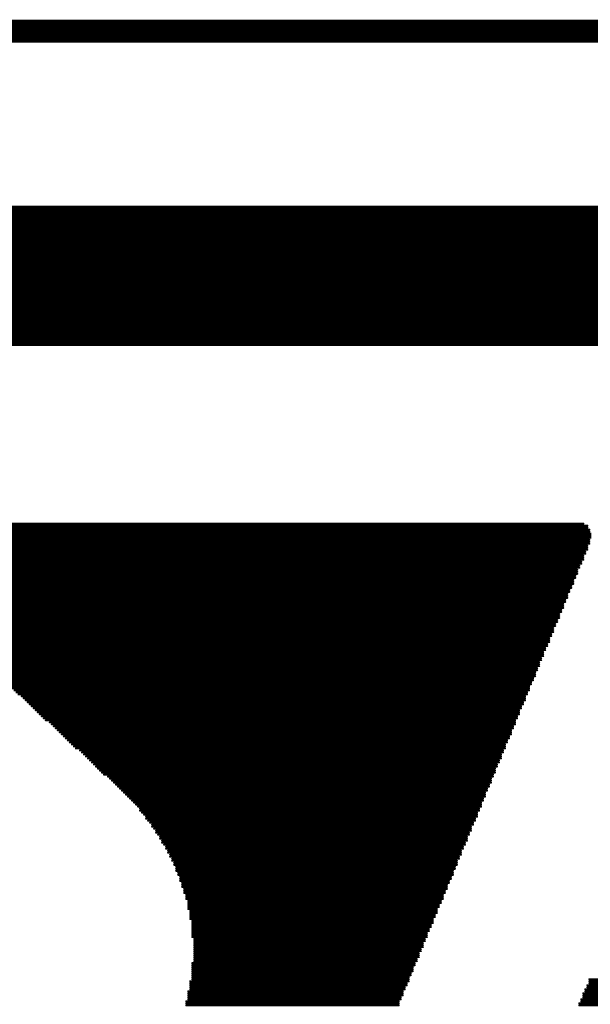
# Model space of a CAD drawing. Header units: millimetres. Extents: x 138 to 555, y 26 to 334.
# Tile 14 of 202: x 210.01 to 213.63, y 43.63 to 49.86. Entities that reach past the tile are written whole.
import ezdxf

# ---------------------------------------------------------------- set-up
doc = ezdxf.new("R2010")
doc.units = ezdxf.units.MM
doc.layers.add('Mechanical31', color=56, linetype='Continuous')
doc.layers.add('Mechanical32', color=56, linetype='Continuous')

# ---------------------------------------------------------------- blocks, each defined once
blk = doc.blocks.new('CARTOUCHE_STM_TOP_485')
at = {"layer": 'Mechanical31'}
for points, const_width in [([(0, 24), (121, 24)], 0.12), ([(4.6091, 22.8641), (13.3848, 22.8641)], 0.0127), ([(4.6599, 22.8768), (13.3721, 22.8768)], 0.0127), ([(4.7234, 22.8895), (13.3594, 22.8895)], 0.0127), ([(4.8123, 22.9022), (13.3467, 22.9022)], 0.0127), ([(4.4186, 22.8006), (13.3848, 22.8006)], 0.0127), ([(4.444, 22.8133), (13.3848, 22.8133)], 0.0127), ([(4.4821, 22.826), (13.3848, 22.826)], 0.0127), ([(4.5202, 22.8387), (13.3848, 22.8387)], 0.0127), ([(4.5583, 22.8514), (13.3848, 22.8514)], 0.0127), ([(4.2789, 22.7371), (13.3594, 22.7371)], 0.0127), ([(4.3043, 22.7498), (13.3721, 22.7498)], 0.0127), ([(4.3297, 22.7625), (13.3721, 22.7625)], 0.0127), ([(4.3551, 22.7752), (13.3848, 22.7752)], 0.0127), ([(4.3805, 22.7879), (13.3848, 22.7879)], 0.0127), ([(4.19, 22.6863), (13.3467, 22.6863)], 0.0127), ([(4.2154, 22.699), (13.3467, 22.699)], 0.0127), ([(4.2281, 22.7117), (13.3594, 22.7117)], 0.0127), ([(4.2535, 22.7244), (13.3594, 22.7244)], 0.0127), ([(4.1011, 22.6228), (13.3213, 22.6228)], 0.0127), ([(4.1138, 22.6355), (13.3213, 22.6355)], 0.0127), ([(4.1265, 22.6482), (13.334, 22.6482)], 0.0127), ([(4.1519, 22.6609), (13.334, 22.6609)], 0.0127), ([(4.1646, 22.6736), (13.334, 22.6736)], 0.0127), ([(4.0122, 22.5593), (13.2959, 22.5593)], 0.0127), ([(4.0249, 22.572), (13.2959, 22.572)], 0.0127), ([(4.0503, 22.5847), (13.2959, 22.5847)], 0.0127), ([(4.063, 22.5974), (13.3086, 22.5974)], 0.0127), ([(4.0757, 22.6101), (13.3086, 22.6101)], 0.0127), ([(3.936, 22.4958), (13.2705, 22.4958)], 0.0127), ([(3.9614, 22.5085), (13.2705, 22.5085)], 0.0127), ([(3.9741, 22.5212), (13.2705, 22.5212)], 0.0127), ([(3.9868, 22.5339), (13.2832, 22.5339)], 0.0127), ([(3.9995, 22.5466), (13.2832, 22.5466)], 0.0127), ([(3.8725, 22.4323), (13.2324, 22.4323)], 0.0127), ([(3.8852, 22.445), (13.2451, 22.445)], 0.0127), ([(3.8979, 22.4577), (13.2451, 22.4577)], 0.0127), ([(3.9106, 22.4704), (13.2578, 22.4704)], 0.0127), ([(3.9233, 22.4831), (13.2578, 22.4831)], 0.0127), ([(3.8217, 22.3688), (13.207, 22.3688)], 0.0127), ([(3.8344, 22.3815), (13.2197, 22.3815)], 0.0127), ([(3.8471, 22.3942), (13.2197, 22.3942)], 0.0127), ([(3.8598, 22.4069), (13.2324, 22.4069)], 0.0127), ([(3.8725, 22.4196), (13.2324, 22.4196)], 0.0127), ([(3.7709, 22.3053), (13.1816, 22.3053)], 0.0127), ([(3.7836, 22.318), (13.1943, 22.318)], 0.0127), ([(3.7963, 22.3434), (13.207, 22.3434)], 0.0127), ([(3.7963, 22.3307), (13.1943, 22.3307)], 0.0127), ([(3.809, 22.3561), (13.207, 22.3561)], 0.0127), ([(3.7201, 22.2418), (13.1562, 22.2418)], 0.0127), ([(3.7328, 22.2545), (13.1689, 22.2545)], 0.0127), ([(3.7455, 22.2672), (13.1689, 22.2672)], 0.0127), ([(3.7582, 22.2926), (13.1816, 22.2926)], 0.0127), ([(3.7582, 22.2799), (13.1816, 22.2799)], 0.0127), ([(3.682, 22.1783), (13.1308, 22.1783)], 0.0127), ([(3.6947, 22.2037), (13.1435, 22.2037)], 0.0127), ([(3.6947, 22.191), (13.1435, 22.191)], 0.0127), ([(3.7074, 22.2164), (13.1435, 22.2164)], 0.0127), ([(3.7201, 22.2291), (13.1562, 22.2291)], 0.0127), ([(3.6439, 22.1148), (13.1054, 22.1148)], 0.0127), ([(3.6566, 22.1402), (13.1181, 22.1402)], 0.0127), ([(3.6566, 22.1275), (13.1181, 22.1275)], 0.0127), ([(3.6693, 22.1529), (13.1181, 22.1529)], 0.0127), ([(3.682, 22.1656), (13.1308, 22.1656)], 0.0127), ([(3.6185, 22.064), (13.08, 22.064)], 0.0127), ([(3.6312, 22.0894), (13.0927, 22.0894)], 0.0127), ([(3.6312, 22.0767), (13.0927, 22.0767)], 0.0127), ([(3.6439, 22.1021), (13.1054, 22.1021)], 0.0127), ([(3.6058, 22.0386), (13.0546, 22.0386)], 0.0127), ([(3.6058, 22.0259), (13.0165, 22.0259)], 0.0127), ([(3.6185, 22.0513), (13.08, 22.0513)], 0.0127), ([(5.4854, 20.8702), (9.6891, 20.8702)], 0.0127), ([(5.5108, 20.8829), (9.6891, 20.8829)], 0.0127), ([(5.5362, 20.8956), (9.6637, 20.8956)], 0.0127), ([(5.3965, 20.8067), (9.7145, 20.8067)], 0.0127), ([(5.4092, 20.8194), (9.7145, 20.8194)], 0.0127), ([(5.4219, 20.8321), (9.7145, 20.8321)], 0.0127), ([(5.4473, 20.8448), (9.7018, 20.8448)], 0.0127), ([(5.46, 20.8575), (9.7018, 20.8575)], 0.0127), ([(5.3584, 20.7432), (9.6891, 20.7432)], 0.0127), ([(5.3711, 20.7686), (9.7018, 20.7686)], 0.0127), ([(5.3711, 20.7559), (9.6891, 20.7559)], 0.0127), ([(5.3838, 20.7813), (9.7018, 20.7813)], 0.0127), ([(5.3965, 20.794), (9.7018, 20.794)], 0.0127), ([(5.3457, 20.7178), (9.6764, 20.7178)], 0.0127), ([(5.3457, 20.7051), (9.6764, 20.7051)], 0.0127), ([(5.3457, 20.6924), (9.6637, 20.6924)], 0.0127), ([(5.3584, 20.7305), (9.6891, 20.7305)], 0.0127), ([(5.333, 20.667), (9.6637, 20.667)], 0.0127), ([(5.333, 20.6543), (9.651, 20.6543)], 0.0127), ([(5.333, 20.6416), (9.651, 20.6416)], 0.0127), ([(5.333, 20.6289), (9.6383, 20.6289)], 0.0127), ([(5.3457, 20.6797), (9.6637, 20.6797)], 0.0127), ([(5.333, 20.6162), (9.6383, 20.6162)], 0.0127), ([(5.333, 20.6035), (9.6256, 20.6035)], 0.0127), ([(5.3457, 20.5908), (9.6256, 20.5908)], 0.0127), ([(5.3457, 20.5781), (9.6256, 20.5781)], 0.0127), ([(5.3457, 20.5654), (9.6129, 20.5654)], 0.0127), ([(5.3457, 20.5527), (9.6129, 20.5527)], 0.0127), ([(5.3584, 20.54), (9.6002, 20.54)], 0.0127), ([(5.3584, 20.5273), (9.6002, 20.5273)], 0.0127), ([(5.3711, 20.5146), (9.6002, 20.5146)], 0.0127), ([(5.3711, 20.5019), (9.5875, 20.5019)], 0.0127), ([(5.3838, 20.4892), (9.5875, 20.4892)], 0.0127), ([(5.3838, 20.4765), (9.5748, 20.4765)], 0.0127), ([(5.3965, 20.4638), (9.5748, 20.4638)], 0.0127), ([(5.4092, 20.4511), (9.5621, 20.4511)], 0.0127), ([(5.4219, 20.4384), (9.5621, 20.4384)], 0.0127), ([(5.4346, 20.4257), (9.5621, 20.4257)], 0.0127), ([(5.4473, 20.413), (9.5494, 20.413)], 0.0127), ([(5.46, 20.4003), (9.5494, 20.4003)], 0.0127), ([(5.4727, 20.3876), (9.5367, 20.3876)], 0.0127), ([(5.4854, 20.3749), (9.5367, 20.3749)], 0.0127), ([(5.4981, 20.3622), (9.5367, 20.3622)], 0.0127), ([(5.5108, 20.3495), (9.524, 20.3495)], 0.0127), ([(5.5235, 20.3368), (9.524, 20.3368)], 0.0127), ([(5.5362, 20.3241), (9.5113, 20.3241)], 0.0127), ([(5.5616, 20.3114), (9.5113, 20.3114)], 0.0127), ([(5.5743, 20.2987), (9.5113, 20.2987)], 0.0127), ([(5.587, 20.286), (9.4986, 20.286)], 0.0127), ([(5.5997, 20.2733), (9.4986, 20.2733)], 0.0127), ([(5.6124, 20.2606), (9.4859, 20.2606)], 0.0127), ([(5.6251, 20.2479), (9.4859, 20.2479)], 0.0127), ([(5.6378, 20.2352), (9.4732, 20.2352)], 0.0127), ([(5.6505, 20.2225), (9.4732, 20.2225)], 0.0127), ([(5.6632, 20.2098), (9.4732, 20.2098)], 0.0127), ([(5.6759, 20.1971), (9.4605, 20.1971)], 0.0127), ([(5.6886, 20.1844), (9.4605, 20.1844)], 0.0127), ([(5.7013, 20.1717), (9.4478, 20.1717)], 0.0127), ([(5.714, 20.159), (9.4478, 20.159)], 0.0127), ([(5.7394, 20.1463), (9.4478, 20.1463)], 0.0127), ([(5.7521, 20.1336), (9.4351, 20.1336)], 0.0127), ([(5.7648, 20.1209), (9.4351, 20.1209)], 0.0127), ([(5.7775, 20.1082), (9.4224, 20.1082)], 0.0127), ([(5.7902, 20.0955), (9.4224, 20.0955)], 0.0127), ([(5.8029, 20.0828), (9.4097, 20.0828)], 0.0127), ([(5.8156, 20.0701), (9.4097, 20.0701)], 0.0127), ([(5.8283, 20.0574), (9.4097, 20.0574)], 0.0127), ([(5.841, 20.0447), (9.397, 20.0447)], 0.0127), ([(5.8537, 20.032), (9.397, 20.032)], 0.0127), ([(5.8664, 20.0193), (9.3843, 20.0193)], 0.0127), ([(5.8791, 20.0066), (9.3843, 20.0066)], 0.0127), ([(5.8918, 19.9939), (9.3843, 19.9939)], 0.0127), ([(5.9172, 19.9812), (9.3716, 19.9812)], 0.0127), ([(5.9299, 19.9685), (9.3716, 19.9685)], 0.0127), ([(5.9426, 19.9558), (9.3589, 19.9558)], 0.0127), ([(5.9553, 19.9431), (9.3589, 19.9431)], 0.0127), ([(5.968, 19.9304), (9.3589, 19.9304)], 0.0127), ([(5.9807, 19.9177), (9.3462, 19.9177)], 0.0127), ([(5.9934, 19.905), (9.3462, 19.905)], 0.0127), ([(6.0061, 19.8923), (9.3335, 19.8923)], 0.0127), ([(6.0188, 19.8796), (9.3335, 19.8796)], 0.0127), ([(6.0315, 19.8669), (9.3208, 19.8669)], 0.0127), ([(6.0442, 19.8542), (9.3208, 19.8542)], 0.0127), ([(6.0569, 19.8415), (9.3208, 19.8415)], 0.0127), ([(6.0696, 19.8288), (9.3081, 19.8288)], 0.0127), ([(6.0823, 19.8161), (9.3081, 19.8161)], 0.0127), ([(6.1077, 19.8034), (9.2954, 19.8034)], 0.0127), ([(6.1204, 19.7907), (9.2954, 19.7907)], 0.0127), ([(6.1331, 19.778), (9.2954, 19.778)], 0.0127), ([(6.1458, 19.7653), (9.2827, 19.7653)], 0.0127), ([(6.1585, 19.7526), (9.2827, 19.7526)], 0.0127), ([(6.1712, 19.7399), (9.27, 19.7399)], 0.0127), ([(6.1839, 19.7272), (9.27, 19.7272)], 0.0127), ([(6.1966, 19.7145), (9.2573, 19.7145)], 0.0127), ([(6.2093, 19.7018), (9.2573, 19.7018)], 0.0127), ([(6.222, 19.6891), (9.2573, 19.6891)], 0.0127), ([(6.2347, 19.6764), (9.2446, 19.6764)], 0.0127), ([(6.2474, 19.6637), (9.2446, 19.6637)], 0.0127), ([(6.2601, 19.651), (9.2319, 19.651)], 0.0127), ([(6.2855, 19.6383), (9.2319, 19.6383)], 0.0127), ([(6.2982, 19.6256), (9.2319, 19.6256)], 0.0127), ([(6.3109, 19.6129), (9.2192, 19.6129)], 0.0127), ([(6.3236, 19.6002), (9.2192, 19.6002)], 0.0127), ([(6.3363, 19.5875), (9.2065, 19.5875)], 0.0127), ([(6.349, 19.5748), (9.2065, 19.5748)], 0.0127), ([(6.3617, 19.5621), (9.2065, 19.5621)], 0.0127), ([(6.3744, 19.5494), (9.1938, 19.5494)], 0.0127), ([(6.3871, 19.5367), (9.1938, 19.5367)], 0.0127), ([(6.3998, 19.524), (9.1811, 19.524)], 0.0127), ([(6.4125, 19.5113), (9.1811, 19.5113)], 0.0127), ([(6.4252, 19.4986), (9.1684, 19.4986)], 0.0127), ([(6.4379, 19.4859), (9.1684, 19.4859)], 0.0127), ([(6.4506, 19.4732), (9.1684, 19.4732)], 0.0127), ([(6.476, 19.4605), (9.1557, 19.4605)], 0.0127), ([(6.4887, 19.4478), (9.1557, 19.4478)], 0.0127), ([(6.5014, 19.4351), (9.143, 19.4351)], 0.0127), ([(6.5141, 19.4224), (9.143, 19.4224)], 0.0127), ([(6.5268, 19.4097), (9.143, 19.4097)], 0.0127), ([(6.5395, 19.397), (9.1303, 19.397)], 0.0127), ([(6.5522, 19.3843), (9.1303, 19.3843)], 0.0127), ([(6.5649, 19.3716), (9.1176, 19.3716)], 0.0127), ([(6.5776, 19.3589), (9.1176, 19.3589)], 0.0127), ([(6.5903, 19.3462), (9.1049, 19.3462)], 0.0127), ([(6.603, 19.3335), (9.1049, 19.3335)], 0.0127), ([(6.6157, 19.3208), (9.1049, 19.3208)], 0.0127), ([(6.6284, 19.3081), (9.0922, 19.3081)], 0.0127), ([(6.6538, 19.2954), (9.0922, 19.2954)], 0.0127), ([(6.6665, 19.2827), (9.0795, 19.2827)], 0.0127), ([(6.6792, 19.27), (9.0795, 19.27)], 0.0127), ([(6.6919, 19.2573), (9.0795, 19.2573)], 0.0127), ([(6.7046, 19.2446), (9.0668, 19.2446)], 0.0127), ([(6.7173, 19.2319), (9.0668, 19.2319)], 0.0127), ([(6.73, 19.2192), (9.0541, 19.2192)], 0.0127), ([(6.7427, 19.2065), (9.0541, 19.2065)], 0.0127), ([(6.7554, 19.1938), (9.0414, 19.1938)], 0.0127), ([(6.7681, 19.1811), (9.0414, 19.1811)], 0.0127), ([(6.7808, 19.1684), (9.0414, 19.1684)], 0.0127), ([(6.7935, 19.1557), (9.0287, 19.1557)], 0.0127), ([(6.8062, 19.143), (9.0287, 19.143)], 0.0127), ([(6.8189, 19.1303), (9.016, 19.1303)], 0.0127), ([(6.8316, 19.1176), (9.016, 19.1176)], 0.0127), ([(6.8443, 19.1049), (9.016, 19.1049)], 0.0127), ([(6.857, 19.0922), (9.0033, 19.0922)], 0.0127), ([(6.857, 19.0795), (9.0033, 19.0795)], 0.0127), ([(6.8697, 19.0668), (8.9906, 19.0668)], 0.0127), ([(6.8824, 19.0541), (8.9906, 19.0541)], 0.0127), ([(6.8951, 19.0414), (8.9906, 19.0414)], 0.0127), ([(6.8951, 19.0287), (8.9779, 19.0287)], 0.0127), ([(6.9078, 19.016), (8.9779, 19.016)], 0.0127), ([(6.9205, 19.0033), (8.9652, 19.0033)], 0.0127), ([(6.9332, 18.9906), (8.9652, 18.9906)], 0.0127), ([(6.9332, 18.9779), (8.9525, 18.9779)], 0.0127), ([(6.9459, 18.9652), (8.9525, 18.9652)], 0.0127), ([(6.9586, 18.9525), (8.9525, 18.9525)], 0.0127), ([(6.9586, 18.9398), (8.9398, 18.9398)], 0.0127), ([(6.9713, 18.9271), (8.9398, 18.9271)], 0.0127), ([(6.984, 18.9144), (8.9271, 18.9144)], 0.0127), ([(6.984, 18.9017), (8.9271, 18.9017)], 0.0127), ([(6.9967, 18.889), (8.9271, 18.889)], 0.0127), ([(6.9967, 18.8763), (8.9144, 18.8763)], 0.0127), ([(7.0094, 18.8636), (8.9144, 18.8636)], 0.0127), ([(7.0221, 18.8509), (8.9017, 18.8509)], 0.0127), ([(7.0221, 18.8382), (8.9017, 18.8382)], 0.0127), ([(7.0348, 18.8255), (8.889, 18.8255)], 0.0127), ([(7.0348, 18.8128), (8.889, 18.8128)], 0.0127), ([(7.0475, 18.8001), (8.889, 18.8001)], 0.0127), ([(7.0475, 18.7874), (8.8763, 18.7874)], 0.0127), ([(7.0602, 18.7747), (8.8763, 18.7747)], 0.0127), ([(7.0602, 18.762), (8.8636, 18.762)], 0.0127), ([(7.0729, 18.7493), (8.8636, 18.7493)], 0.0127), ([(7.0729, 18.7366), (8.8636, 18.7366)], 0.0127), ([(7.0856, 18.7239), (8.8509, 18.7239)], 0.0127), ([(7.0856, 18.7112), (8.8509, 18.7112)], 0.0127), ([(7.0856, 18.6985), (8.8382, 18.6985)], 0.0127), ([(7.0983, 18.6858), (8.8382, 18.6858)], 0.0127), ([(7.0983, 18.6731), (8.8382, 18.6731)], 0.0127), ([(7.111, 18.6604), (8.8255, 18.6604)], 0.0127), ([(7.111, 18.6477), (8.8255, 18.6477)], 0.0127), ([(7.111, 18.635), (8.8128, 18.635)], 0.0127), ([(7.1237, 18.6223), (8.8128, 18.6223)], 0.0127), ([(7.1237, 18.6096), (8.8001, 18.6096)], 0.0127), ([(7.1237, 18.5969), (8.8001, 18.5969)], 0.0127), ([(7.1364, 18.5842), (8.8001, 18.5842)], 0.0127), ([(7.1364, 18.5715), (8.7874, 18.5715)], 0.0127), ([(7.1364, 18.5588), (8.7874, 18.5588)], 0.0127), ([(7.1491, 18.5461), (8.7747, 18.5461)], 0.0127), ([(7.1491, 18.5334), (8.7747, 18.5334)], 0.0127), ([(7.1491, 18.5207), (8.7747, 18.5207)], 0.0127), ([(7.1618, 18.508), (8.762, 18.508)], 0.0127), ([(7.1618, 18.4953), (8.762, 18.4953)], 0.0127), ([(7.1618, 18.4826), (8.7493, 18.4826)], 0.0127), ([(7.1618, 18.4699), (8.7493, 18.4699)], 0.0127), ([(7.1618, 18.4572), (8.7366, 18.4572)], 0.0127), ([(7.1745, 18.4445), (8.7366, 18.4445)], 0.0127), ([(7.1745, 18.4318), (8.7366, 18.4318)], 0.0127), ([(7.1745, 18.4191), (8.7239, 18.4191)], 0.0127), ([(7.1745, 18.4064), (8.7239, 18.4064)], 0.0127), ([(7.1745, 18.3937), (8.7112, 18.3937)], 0.0127), ([(7.1872, 18.381), (8.7112, 18.381)], 0.0127), ([(7.1872, 18.3683), (8.7112, 18.3683)], 0.0127), ([(7.1872, 18.3556), (8.6985, 18.3556)], 0.0127), ([(7.1872, 18.3429), (8.6985, 18.3429)], 0.0127), ([(7.1872, 18.3302), (8.6858, 18.3302)], 0.0127), ([(7.1872, 18.3175), (8.6858, 18.3175)], 0.0127), ([(7.1872, 18.3048), (8.6731, 18.3048)], 0.0127), ([(7.1872, 18.2921), (8.6731, 18.2921)], 0.0127), ([(7.1872, 18.2794), (8.6731, 18.2794)], 0.0127), ([(7.1999, 18.2667), (8.6604, 18.2667)], 0.0127), ([(7.1999, 18.254), (8.6604, 18.254)], 0.0127), ([(7.1999, 18.2413), (8.6477, 18.2413)], 0.0127), ([(7.1999, 18.2286), (8.6477, 18.2286)], 0.0127), ([(7.1999, 18.2159), (8.6477, 18.2159)], 0.0127), ([(7.1999, 18.2032), (8.635, 18.2032)], 0.0127), ([(7.1999, 18.1905), (8.635, 18.1905)], 0.0127), ([(7.1999, 18.1778), (8.6223, 18.1778)], 0.0127), ([(7.1999, 18.1651), (8.6223, 18.1651)], 0.0127), ([(7.1999, 18.1524), (8.6223, 18.1524)], 0.0127), ([(7.1999, 18.1397), (8.6096, 18.1397)], 0.0127), ([(7.1999, 18.127), (8.6096, 18.127)], 0.0127), ([(7.1872, 18.1143), (8.5969, 18.1143)], 0.0127), ([(7.1872, 18.1016), (8.5969, 18.1016)], 0.0127), ([(7.1872, 18.0889), (8.5842, 18.0889)], 0.0127), ([(7.1872, 18.0762), (8.5842, 18.0762)], 0.0127), ([(7.1872, 18.0635), (8.5842, 18.0635)], 0.0127), ([(7.1872, 18.0508), (8.5715, 18.0508)], 0.0127), ([(7.1872, 18.0381), (8.5715, 18.0381)], 0.0127), ([(7.1872, 18.0254), (8.5588, 18.0254)], 0.0127), ([(7.1872, 18.0127), (8.5588, 18.0127)], 0.0127), ([(9.7018, 18.0127), (11.4163, 18.0127)], 0.0127), ([(7.1745, 18), (8.5588, 18)], 0.0127), ([(7.1745, 17.9873), (8.5461, 17.9873)], 0.0127), ([(7.1745, 17.9746), (8.5461, 17.9746)], 0.0127), ([(7.1745, 17.9619), (8.5334, 17.9619)], 0.0127), ([(7.1745, 17.9492), (8.5334, 17.9492)], 0.0127), ([(9.6764, 17.9492), (11.3909, 17.9492)], 0.0127), ([(9.6891, 17.9746), (11.3909, 17.9746)], 0.0127), ([(9.6891, 17.9619), (11.3909, 17.9619)], 0.0127), ([(9.7018, 18), (11.4036, 18)], 0.0127), ([(9.7018, 17.9873), (11.4036, 17.9873)], 0.0127), ([(7.1618, 17.9365), (8.5207, 17.9365)], 0.0127), ([(7.1618, 17.9238), (8.5207, 17.9238)], 0.0127), ([(7.1618, 17.9111), (8.5207, 17.9111)], 0.0127), ([(7.1618, 17.8984), (8.508, 17.8984)], 0.0127), ([(7.1618, 17.8857), (8.508, 17.8857)], 0.0127), ([(9.651, 17.8857), (11.3655, 17.8857)], 0.0127), ([(9.6637, 17.9238), (11.3782, 17.9238)], 0.0127), ([(9.6637, 17.9111), (11.3655, 17.9111)], 0.0127), ([(9.6637, 17.8984), (11.3655, 17.8984)], 0.0127), ([(9.6764, 17.9365), (11.3782, 17.9365)], 0.0127), ([(7.1491, 17.873), (8.4953, 17.873)], 0.0127), ([(7.1491, 17.8603), (8.4953, 17.8603)], 0.0127), ([(7.1491, 17.8476), (8.4953, 17.8476)], 0.0127), ([(9.6383, 17.8603), (11.3528, 17.8603)], 0.0127), ([(9.6383, 17.8476), (11.3401, 17.8476)], 0.0127), ([(9.651, 17.873), (11.3528, 17.873)], 0.0127)]:
    blk.add_lwpolyline(points, dxfattribs=dict(at, const_width=const_width))
at = {"layer": 'Mechanical31', "const_width": 0.00635}
for points in [[(9.6605, 20.8956, 1), (9.6669, 20.8956, 1)], [(9.6859, 20.8829, 1), (9.6923, 20.8829, 1)], [(9.6859, 20.8702, 1), (9.6923, 20.8702, 1)], [(9.6986, 20.8575, 1), (9.705, 20.8575, 1)], [(9.6986, 20.8448, 1), (9.705, 20.8448, 1)], [(9.6859, 20.7559, 1), (9.6923, 20.7559, 1)], [(9.6859, 20.7432, 1), (9.6923, 20.7432, 1)], [(9.6986, 20.794, 1), (9.705, 20.794, 1)], [(9.6986, 20.7813, 1), (9.705, 20.7813, 1)], [(9.6986, 20.7686, 1), (9.705, 20.7686, 1)], [(9.6605, 20.6924, 1), (9.6669, 20.6924, 1)], [(9.6732, 20.7178, 1), (9.6796, 20.7178, 1)], [(9.6732, 20.7051, 1), (9.6796, 20.7051, 1)], [(9.6859, 20.7305, 1), (9.6923, 20.7305, 1)], [(9.6351, 20.6289, 1), (9.6415, 20.6289, 1)], [(9.6478, 20.6543, 1), (9.6542, 20.6543, 1)], [(9.6478, 20.6416, 1), (9.6542, 20.6416, 1)], [(9.6605, 20.6797, 1), (9.6669, 20.6797, 1)], [(9.6605, 20.667, 1), (9.6669, 20.667, 1)], [(9.6097, 20.5654, 1), (9.6161, 20.5654, 1)], [(9.6224, 20.6035, 1), (9.6288, 20.6035, 1)], [(9.6224, 20.5908, 1), (9.6288, 20.5908, 1)], [(9.6224, 20.5781, 1), (9.6288, 20.5781, 1)], [(9.6351, 20.6162, 1), (9.6415, 20.6162, 1)], [(9.5843, 20.5019, 1), (9.5907, 20.5019, 1)], [(9.597, 20.54, 1), (9.6034, 20.54, 1)], [(9.597, 20.5273, 1), (9.6034, 20.5273, 1)], [(9.597, 20.5146, 1), (9.6034, 20.5146, 1)], [(9.6097, 20.5527, 1), (9.6161, 20.5527, 1)], [(9.5589, 20.4511, 1), (9.5653, 20.4511, 1)], [(9.5589, 20.4384, 1), (9.5653, 20.4384, 1)], [(9.5716, 20.4765, 1), (9.578, 20.4765, 1)], [(9.5716, 20.4638, 1), (9.578, 20.4638, 1)], [(9.5843, 20.4892, 1), (9.5907, 20.4892, 1)], [(9.5335, 20.3876, 1), (9.5399, 20.3876, 1)], [(9.5335, 20.3749, 1), (9.5399, 20.3749, 1)], [(9.5462, 20.413, 1), (9.5526, 20.413, 1)], [(9.5462, 20.4003, 1), (9.5526, 20.4003, 1)], [(9.5589, 20.4257, 1), (9.5653, 20.4257, 1)], [(9.5081, 20.3241, 1), (9.5145, 20.3241, 1)], [(9.5081, 20.3114, 1), (9.5145, 20.3114, 1)], [(9.5208, 20.3495, 1), (9.5272, 20.3495, 1)], [(9.5208, 20.3368, 1), (9.5272, 20.3368, 1)], [(9.5335, 20.3622, 1), (9.5399, 20.3622, 1)], [(9.4827, 20.2606, 1), (9.4891, 20.2606, 1)], [(9.4827, 20.2479, 1), (9.4891, 20.2479, 1)], [(9.4954, 20.286, 1), (9.5018, 20.286, 1)], [(9.4954, 20.2733, 1), (9.5018, 20.2733, 1)], [(9.5081, 20.2987, 1), (9.5145, 20.2987, 1)], [(9.4573, 20.1971, 1), (9.4637, 20.1971, 1)], [(9.4573, 20.1844, 1), (9.4637, 20.1844, 1)], [(9.47, 20.2352, 1), (9.4764, 20.2352, 1)], [(9.47, 20.2225, 1), (9.4764, 20.2225, 1)], [(9.47, 20.2098, 1), (9.4764, 20.2098, 1)], [(9.4319, 20.1336, 1), (9.4383, 20.1336, 1)], [(9.4319, 20.1209, 1), (9.4383, 20.1209, 1)], [(9.4446, 20.1717, 1), (9.451, 20.1717, 1)], [(9.4446, 20.159, 1), (9.451, 20.159, 1)], [(9.4446, 20.1463, 1), (9.451, 20.1463, 1)], [(9.4065, 20.0828, 1), (9.4129, 20.0828, 1)], [(9.4065, 20.0701, 1), (9.4129, 20.0701, 1)], [(9.4192, 20.1082, 1), (9.4256, 20.1082, 1)], [(9.4192, 20.0955, 1), (9.4256, 20.0955, 1)], [(9.3811, 20.0193, 1), (9.3875, 20.0193, 1)], [(9.3811, 20.0066, 1), (9.3875, 20.0066, 1)], [(9.3938, 20.0447, 1), (9.4002, 20.0447, 1)], [(9.3938, 20.032, 1), (9.4002, 20.032, 1)], [(9.4065, 20.0574, 1), (9.4129, 20.0574, 1)], [(9.3557, 19.9558, 1), (9.3621, 19.9558, 1)], [(9.3557, 19.9431, 1), (9.3621, 19.9431, 1)], [(9.3684, 19.9812, 1), (9.3748, 19.9812, 1)], [(9.3684, 19.9685, 1), (9.3748, 19.9685, 1)], [(9.3811, 19.9939, 1), (9.3875, 19.9939, 1)], [(9.3303, 19.8923, 1), (9.3367, 19.8923, 1)], [(9.3303, 19.8796, 1), (9.3367, 19.8796, 1)], [(9.343, 19.9177, 1), (9.3494, 19.9177, 1)], [(9.343, 19.905, 1), (9.3494, 19.905, 1)], [(9.3557, 19.9304, 1), (9.3621, 19.9304, 1)], [(9.3049, 19.8288, 1), (9.3113, 19.8288, 1)], [(9.3049, 19.8161, 1), (9.3113, 19.8161, 1)], [(9.3176, 19.8669, 1), (9.324, 19.8669, 1)], [(9.3176, 19.8542, 1), (9.324, 19.8542, 1)], [(9.3176, 19.8415, 1), (9.324, 19.8415, 1)], [(6.1045, 19.8034, 1), (6.1109, 19.8034, 1)], [(6.1172, 19.7907, 1), (6.1236, 19.7907, 1)], [(6.1299, 19.778, 1), (6.1363, 19.778, 1)], [(6.1426, 19.7653, 1), (6.149, 19.7653, 1)], [(6.1553, 19.7526, 1), (6.1617, 19.7526, 1)], [(9.2795, 19.7653, 1), (9.2859, 19.7653, 1)], [(9.2795, 19.7526, 1), (9.2859, 19.7526, 1)], [(9.2922, 19.8034, 1), (9.2986, 19.8034, 1)], [(9.2922, 19.7907, 1), (9.2986, 19.7907, 1)], [(9.2922, 19.778, 1), (9.2986, 19.778, 1)], [(6.168, 19.7399, 1), (6.1744, 19.7399, 1)], [(6.1807, 19.7272, 1), (6.1871, 19.7272, 1)], [(6.1934, 19.7145, 1), (6.1998, 19.7145, 1)], [(6.2061, 19.7018, 1), (6.2125, 19.7018, 1)], [(6.2188, 19.6891, 1), (6.2252, 19.6891, 1)], [(9.2541, 19.7145, 1), (9.2605, 19.7145, 1)], [(9.2541, 19.7018, 1), (9.2605, 19.7018, 1)], [(9.2541, 19.6891, 1), (9.2605, 19.6891, 1)], [(9.2668, 19.7399, 1), (9.2732, 19.7399, 1)], [(9.2668, 19.7272, 1), (9.2732, 19.7272, 1)], [(6.2315, 19.6764, 1), (6.2379, 19.6764, 1)], [(6.2442, 19.6637, 1), (6.2506, 19.6637, 1)], [(6.2569, 19.651, 1), (6.2633, 19.651, 1)], [(6.2823, 19.6383, 1), (6.2887, 19.6383, 1)], [(6.295, 19.6256, 1), (6.3014, 19.6256, 1)], [(9.2287, 19.651, 1), (9.2351, 19.651, 1)], [(9.2287, 19.6383, 1), (9.2351, 19.6383, 1)], [(9.2287, 19.6256, 1), (9.2351, 19.6256, 1)], [(9.2414, 19.6764, 1), (9.2478, 19.6764, 1)], [(9.2414, 19.6637, 1), (9.2478, 19.6637, 1)], [(6.3077, 19.6129, 1), (6.3141, 19.6129, 1)], [(6.3204, 19.6002, 1), (6.3268, 19.6002, 1)], [(6.3331, 19.5875, 1), (6.3395, 19.5875, 1)], [(6.3458, 19.5748, 1), (6.3522, 19.5748, 1)], [(6.3585, 19.5621, 1), (6.3649, 19.5621, 1)], [(9.2033, 19.5875, 1), (9.2097, 19.5875, 1)], [(9.2033, 19.5748, 1), (9.2097, 19.5748, 1)], [(9.2033, 19.5621, 1), (9.2097, 19.5621, 1)], [(9.216, 19.6129, 1), (9.2224, 19.6129, 1)], [(9.216, 19.6002, 1), (9.2224, 19.6002, 1)], [(6.3712, 19.5494, 1), (6.3776, 19.5494, 1)], [(6.3839, 19.5367, 1), (6.3903, 19.5367, 1)], [(6.3966, 19.524, 1), (6.403, 19.524, 1)], [(6.4093, 19.5113, 1), (6.4157, 19.5113, 1)], [(6.422, 19.4986, 1), (6.4284, 19.4986, 1)], [(9.1652, 19.4986, 1), (9.1716, 19.4986, 1)], [(9.1779, 19.524, 1), (9.1843, 19.524, 1)], [(9.1779, 19.5113, 1), (9.1843, 19.5113, 1)], [(9.1906, 19.5494, 1), (9.197, 19.5494, 1)], [(9.1906, 19.5367, 1), (9.197, 19.5367, 1)], [(6.4347, 19.4859, 1), (6.4411, 19.4859, 1)], [(6.4474, 19.4732, 1), (6.4538, 19.4732, 1)], [(6.4728, 19.4605, 1), (6.4792, 19.4605, 1)], [(6.4855, 19.4478, 1), (6.4919, 19.4478, 1)], [(6.4982, 19.4351, 1), (6.5046, 19.4351, 1)], [(9.1398, 19.4351, 1), (9.1462, 19.4351, 1)], [(9.1525, 19.4605, 1), (9.1589, 19.4605, 1)], [(9.1525, 19.4478, 1), (9.1589, 19.4478, 1)], [(9.1652, 19.4859, 1), (9.1716, 19.4859, 1)], [(9.1652, 19.4732, 1), (9.1716, 19.4732, 1)], [(6.5109, 19.4224, 1), (6.5173, 19.4224, 1)], [(6.5236, 19.4097, 1), (6.53, 19.4097, 1)], [(6.5363, 19.397, 1), (6.5427, 19.397, 1)], [(6.549, 19.3843, 1), (6.5554, 19.3843, 1)], [(9.1271, 19.397, 1), (9.1335, 19.397, 1)], [(9.1271, 19.3843, 1), (9.1335, 19.3843, 1)], [(9.1398, 19.4224, 1), (9.1462, 19.4224, 1)], [(9.1398, 19.4097, 1), (9.1462, 19.4097, 1)], [(6.5617, 19.3716, 1), (6.5681, 19.3716, 1)], [(6.5744, 19.3589, 1), (6.5808, 19.3589, 1)], [(6.5871, 19.3462, 1), (6.5935, 19.3462, 1)], [(6.5998, 19.3335, 1), (6.6062, 19.3335, 1)], [(6.6125, 19.3208, 1), (6.6189, 19.3208, 1)], [(9.1017, 19.3462, 1), (9.1081, 19.3462, 1)], [(9.1017, 19.3335, 1), (9.1081, 19.3335, 1)], [(9.1017, 19.3208, 1), (9.1081, 19.3208, 1)], [(9.1144, 19.3716, 1), (9.1208, 19.3716, 1)], [(9.1144, 19.3589, 1), (9.1208, 19.3589, 1)], [(6.6252, 19.3081, 1), (6.6316, 19.3081, 1)], [(6.6506, 19.2954, 1), (6.657, 19.2954, 1)], [(6.6633, 19.2827, 1), (6.6697, 19.2827, 1)], [(6.676, 19.27, 1), (6.6824, 19.27, 1)], [(6.6887, 19.2573, 1), (6.6951, 19.2573, 1)], [(9.0763, 19.2827, 1), (9.0827, 19.2827, 1)], [(9.0763, 19.27, 1), (9.0827, 19.27, 1)], [(9.0763, 19.2573, 1), (9.0827, 19.2573, 1)], [(9.089, 19.3081, 1), (9.0954, 19.3081, 1)], [(9.089, 19.2954, 1), (9.0954, 19.2954, 1)], [(6.7014, 19.2446, 1), (6.7078, 19.2446, 1)], [(6.7141, 19.2319, 1), (6.7205, 19.2319, 1)], [(6.7268, 19.2192, 1), (6.7332, 19.2192, 1)], [(6.7395, 19.2065, 1), (6.7459, 19.2065, 1)], [(6.7522, 19.1938, 1), (6.7586, 19.1938, 1)], [(9.0382, 19.1938, 1), (9.0446, 19.1938, 1)], [(9.0509, 19.2192, 1), (9.0573, 19.2192, 1)], [(9.0509, 19.2065, 1), (9.0573, 19.2065, 1)], [(9.0636, 19.2446, 1), (9.07, 19.2446, 1)], [(9.0636, 19.2319, 1), (9.07, 19.2319, 1)], [(6.7649, 19.1811, 1), (6.7713, 19.1811, 1)], [(6.7776, 19.1684, 1), (6.784, 19.1684, 1)], [(6.7903, 19.1557, 1), (6.7967, 19.1557, 1)], [(6.803, 19.143, 1), (6.8094, 19.143, 1)], [(6.8157, 19.1303, 1), (6.8221, 19.1303, 1)], [(9.0128, 19.1303, 1), (9.0192, 19.1303, 1)], [(9.0255, 19.1557, 1), (9.0319, 19.1557, 1)], [(9.0255, 19.143, 1), (9.0319, 19.143, 1)], [(9.0382, 19.1811, 1), (9.0446, 19.1811, 1)], [(9.0382, 19.1684, 1), (9.0446, 19.1684, 1)], [(6.8284, 19.1176, 1), (6.8348, 19.1176, 1)], [(6.8411, 19.1049, 1), (6.8475, 19.1049, 1)], [(6.8538, 19.0922, 1), (6.8602, 19.0922, 1)], [(6.8538, 19.0795, 1), (6.8602, 19.0795, 1)], [(6.8665, 19.0668, 1), (6.8729, 19.0668, 1)], [(8.9874, 19.0668, 1), (8.9938, 19.0668, 1)], [(9.0001, 19.0922, 1), (9.0065, 19.0922, 1)], [(9.0001, 19.0795, 1), (9.0065, 19.0795, 1)], [(9.0128, 19.1176, 1), (9.0192, 19.1176, 1)], [(9.0128, 19.1049, 1), (9.0192, 19.1049, 1)], [(6.8792, 19.0541, 1), (6.8856, 19.0541, 1)], [(6.8919, 19.0414, 1), (6.8983, 19.0414, 1)], [(6.8919, 19.0287, 1), (6.8983, 19.0287, 1)], [(6.9046, 19.016, 1), (6.911, 19.016, 1)], [(6.9173, 19.0033, 1), (6.9237, 19.0033, 1)], [(8.962, 19.0033, 1), (8.9684, 19.0033, 1)], [(8.9747, 19.0287, 1), (8.9811, 19.0287, 1)], [(8.9747, 19.016, 1), (8.9811, 19.016, 1)], [(8.9874, 19.0541, 1), (8.9938, 19.0541, 1)], [(8.9874, 19.0414, 1), (8.9938, 19.0414, 1)], [(6.93, 18.9906, 1), (6.9364, 18.9906, 1)], [(6.93, 18.9779, 1), (6.9364, 18.9779, 1)], [(6.9427, 18.9652, 1), (6.9491, 18.9652, 1)], [(6.9554, 18.9525, 1), (6.9618, 18.9525, 1)], [(6.9554, 18.9398, 1), (6.9618, 18.9398, 1)], [(8.9366, 18.9398, 1), (8.943, 18.9398, 1)], [(8.9493, 18.9779, 1), (8.9557, 18.9779, 1)], [(8.9493, 18.9652, 1), (8.9557, 18.9652, 1)], [(8.9493, 18.9525, 1), (8.9557, 18.9525, 1)], [(8.962, 18.9906, 1), (8.9684, 18.9906, 1)], [(6.9681, 18.9271, 1), (6.9745, 18.9271, 1)], [(6.9808, 18.9144, 1), (6.9872, 18.9144, 1)], [(6.9808, 18.9017, 1), (6.9872, 18.9017, 1)], [(6.9935, 18.889, 1), (6.9999, 18.889, 1)], [(6.9935, 18.8763, 1), (6.9999, 18.8763, 1)], [(8.9112, 18.8763, 1), (8.9176, 18.8763, 1)], [(8.9239, 18.9144, 1), (8.9303, 18.9144, 1)], [(8.9239, 18.9017, 1), (8.9303, 18.9017, 1)], [(8.9239, 18.889, 1), (8.9303, 18.889, 1)], [(8.9366, 18.9271, 1), (8.943, 18.9271, 1)], [(7.0062, 18.8636, 1), (7.0126, 18.8636, 1)], [(7.0189, 18.8509, 1), (7.0253, 18.8509, 1)], [(7.0189, 18.8382, 1), (7.0253, 18.8382, 1)], [(7.0316, 18.8255, 1), (7.038, 18.8255, 1)], [(7.0316, 18.8128, 1), (7.038, 18.8128, 1)], [(8.8858, 18.8255, 1), (8.8922, 18.8255, 1)], [(8.8858, 18.8128, 1), (8.8922, 18.8128, 1)], [(8.8985, 18.8509, 1), (8.9049, 18.8509, 1)], [(8.8985, 18.8382, 1), (8.9049, 18.8382, 1)], [(8.9112, 18.8636, 1), (8.9176, 18.8636, 1)], [(7.0443, 18.8001, 1), (7.0507, 18.8001, 1)], [(7.0443, 18.7874, 1), (7.0507, 18.7874, 1)], [(7.057, 18.7747, 1), (7.0634, 18.7747, 1)], [(7.057, 18.762, 1), (7.0634, 18.762, 1)], [(7.0697, 18.7493, 1), (7.0761, 18.7493, 1)], [(8.8604, 18.762, 1), (8.8668, 18.762, 1)], [(8.8604, 18.7493, 1), (8.8668, 18.7493, 1)], [(8.8731, 18.7874, 1), (8.8795, 18.7874, 1)], [(8.8731, 18.7747, 1), (8.8795, 18.7747, 1)], [(8.8858, 18.8001, 1), (8.8922, 18.8001, 1)], [(7.0697, 18.7366, 1), (7.0761, 18.7366, 1)], [(7.0824, 18.7239, 1), (7.0888, 18.7239, 1)], [(7.0824, 18.7112, 1), (7.0888, 18.7112, 1)], [(7.0824, 18.6985, 1), (7.0888, 18.6985, 1)], [(8.835, 18.6985, 1), (8.8414, 18.6985, 1)], [(8.8477, 18.7239, 1), (8.8541, 18.7239, 1)], [(8.8477, 18.7112, 1), (8.8541, 18.7112, 1)], [(8.8604, 18.7366, 1), (8.8668, 18.7366, 1)], [(7.0951, 18.6858, 1), (7.1015, 18.6858, 1)], [(7.0951, 18.6731, 1), (7.1015, 18.6731, 1)], [(7.1078, 18.6604, 1), (7.1142, 18.6604, 1)], [(7.1078, 18.6477, 1), (7.1142, 18.6477, 1)], [(7.1078, 18.635, 1), (7.1142, 18.635, 1)], [(8.8096, 18.635, 1), (8.816, 18.635, 1)], [(8.8223, 18.6604, 1), (8.8287, 18.6604, 1)], [(8.8223, 18.6477, 1), (8.8287, 18.6477, 1)], [(8.835, 18.6858, 1), (8.8414, 18.6858, 1)], [(8.835, 18.6731, 1), (8.8414, 18.6731, 1)], [(7.1205, 18.6223, 1), (7.1269, 18.6223, 1)], [(7.1205, 18.6096, 1), (7.1269, 18.6096, 1)], [(7.1205, 18.5969, 1), (7.1269, 18.5969, 1)], [(7.1332, 18.5842, 1), (7.1396, 18.5842, 1)], [(7.1332, 18.5715, 1), (7.1396, 18.5715, 1)], [(8.7842, 18.5715, 1), (8.7906, 18.5715, 1)], [(8.7969, 18.6096, 1), (8.8033, 18.6096, 1)], [(8.7969, 18.5969, 1), (8.8033, 18.5969, 1)], [(8.7969, 18.5842, 1), (8.8033, 18.5842, 1)], [(8.8096, 18.6223, 1), (8.816, 18.6223, 1)], [(7.1332, 18.5588, 1), (7.1396, 18.5588, 1)], [(7.1459, 18.5461, 1), (7.1523, 18.5461, 1)], [(7.1459, 18.5334, 1), (7.1523, 18.5334, 1)], [(7.1459, 18.5207, 1), (7.1523, 18.5207, 1)], [(7.1586, 18.508, 1), (7.165, 18.508, 1)], [(8.7588, 18.508, 1), (8.7652, 18.508, 1)], [(8.7715, 18.5461, 1), (8.7779, 18.5461, 1)], [(8.7715, 18.5334, 1), (8.7779, 18.5334, 1)], [(8.7715, 18.5207, 1), (8.7779, 18.5207, 1)], [(8.7842, 18.5588, 1), (8.7906, 18.5588, 1)], [(7.1586, 18.4953, 1), (7.165, 18.4953, 1)], [(7.1586, 18.4826, 1), (7.165, 18.4826, 1)], [(7.1586, 18.4699, 1), (7.165, 18.4699, 1)], [(7.1586, 18.4572, 1), (7.165, 18.4572, 1)], [(7.1713, 18.4445, 1), (7.1777, 18.4445, 1)], [(8.7334, 18.4572, 1), (8.7398, 18.4572, 1)], [(8.7334, 18.4445, 1), (8.7398, 18.4445, 1)], [(8.7461, 18.4826, 1), (8.7525, 18.4826, 1)], [(8.7461, 18.4699, 1), (8.7525, 18.4699, 1)], [(8.7588, 18.4953, 1), (8.7652, 18.4953, 1)], [(7.1713, 18.4318, 1), (7.1777, 18.4318, 1)], [(7.1713, 18.4191, 1), (7.1777, 18.4191, 1)], [(7.1713, 18.4064, 1), (7.1777, 18.4064, 1)], [(7.1713, 18.3937, 1), (7.1777, 18.3937, 1)], [(7.184, 18.381, 1), (7.1904, 18.381, 1)], [(8.708, 18.3937, 1), (8.7144, 18.3937, 1)], [(8.708, 18.381, 1), (8.7144, 18.381, 1)], [(8.7207, 18.4191, 1), (8.7271, 18.4191, 1)], [(8.7207, 18.4064, 1), (8.7271, 18.4064, 1)], [(8.7334, 18.4318, 1), (8.7398, 18.4318, 1)], [(7.184, 18.3683, 1), (7.1904, 18.3683, 1)], [(7.184, 18.3556, 1), (7.1904, 18.3556, 1)], [(7.184, 18.3429, 1), (7.1904, 18.3429, 1)], [(7.184, 18.3302, 1), (7.1904, 18.3302, 1)], [(7.184, 18.3175, 1), (7.1904, 18.3175, 1)], [(8.6826, 18.3302, 1), (8.689, 18.3302, 1)], [(8.6826, 18.3175, 1), (8.689, 18.3175, 1)], [(8.6953, 18.3556, 1), (8.7017, 18.3556, 1)], [(8.6953, 18.3429, 1), (8.7017, 18.3429, 1)], [(8.708, 18.3683, 1), (8.7144, 18.3683, 1)], [(7.184, 18.3048, 1), (7.1904, 18.3048, 1)], [(7.184, 18.2921, 1), (7.1904, 18.2921, 1)], [(7.184, 18.2794, 1), (7.1904, 18.2794, 1)], [(7.1967, 18.2667, 1), (7.2031, 18.2667, 1)], [(7.1967, 18.254, 1), (7.2031, 18.254, 1)], [(8.6572, 18.2667, 1), (8.6636, 18.2667, 1)], [(8.6572, 18.254, 1), (8.6636, 18.254, 1)], [(8.6699, 18.3048, 1), (8.6763, 18.3048, 1)], [(8.6699, 18.2921, 1), (8.6763, 18.2921, 1)], [(8.6699, 18.2794, 1), (8.6763, 18.2794, 1)], [(7.1967, 18.2413, 1), (7.2031, 18.2413, 1)], [(7.1967, 18.2286, 1), (7.2031, 18.2286, 1)], [(7.1967, 18.2159, 1), (7.2031, 18.2159, 1)], [(7.1967, 18.2032, 1), (7.2031, 18.2032, 1)], [(7.1967, 18.1905, 1), (7.2031, 18.1905, 1)], [(8.6318, 18.2032, 1), (8.6382, 18.2032, 1)], [(8.6318, 18.1905, 1), (8.6382, 18.1905, 1)], [(8.6445, 18.2413, 1), (8.6509, 18.2413, 1)], [(8.6445, 18.2286, 1), (8.6509, 18.2286, 1)], [(8.6445, 18.2159, 1), (8.6509, 18.2159, 1)], [(7.1967, 18.1778, 1), (7.2031, 18.1778, 1)], [(7.1967, 18.1651, 1), (7.2031, 18.1651, 1)], [(7.1967, 18.1524, 1), (7.2031, 18.1524, 1)], [(7.1967, 18.1397, 1), (7.2031, 18.1397, 1)], [(7.1967, 18.127, 1), (7.2031, 18.127, 1)], [(8.6064, 18.1397, 1), (8.6128, 18.1397, 1)], [(8.6064, 18.127, 1), (8.6128, 18.127, 1)], [(8.6191, 18.1778, 1), (8.6255, 18.1778, 1)], [(8.6191, 18.1651, 1), (8.6255, 18.1651, 1)], [(8.6191, 18.1524, 1), (8.6255, 18.1524, 1)], [(7.184, 18.1143, 1), (7.1904, 18.1143, 1)], [(7.184, 18.1016, 1), (7.1904, 18.1016, 1)], [(7.184, 18.0889, 1), (7.1904, 18.0889, 1)], [(7.184, 18.0762, 1), (7.1904, 18.0762, 1)], [(8.581, 18.0889, 1), (8.5874, 18.0889, 1)], [(8.581, 18.0762, 1), (8.5874, 18.0762, 1)], [(8.5937, 18.1143, 1), (8.6001, 18.1143, 1)], [(8.5937, 18.1016, 1), (8.6001, 18.1016, 1)], [(7.184, 18.0635, 1), (7.1904, 18.0635, 1)], [(7.184, 18.0508, 1), (7.1904, 18.0508, 1)], [(7.184, 18.0381, 1), (7.1904, 18.0381, 1)], [(7.184, 18.0254, 1), (7.1904, 18.0254, 1)], [(7.184, 18.0127, 1), (7.1904, 18.0127, 1)], [(8.5556, 18.0254, 1), (8.562, 18.0254, 1)], [(8.5556, 18.0127, 1), (8.562, 18.0127, 1)], [(8.5683, 18.0508, 1), (8.5747, 18.0508, 1)], [(8.5683, 18.0381, 1), (8.5747, 18.0381, 1)], [(8.581, 18.0635, 1), (8.5874, 18.0635, 1)], [(9.6986, 18.0127, 1), (9.705, 18.0127, 1)], [(7.1713, 18, 1), (7.1777, 18, 1)], [(7.1713, 17.9873, 1), (7.1777, 17.9873, 1)], [(7.1713, 17.9746, 1), (7.1777, 17.9746, 1)], [(7.1713, 17.9619, 1), (7.1777, 17.9619, 1)], [(7.1713, 17.9492, 1), (7.1777, 17.9492, 1)], [(8.5302, 17.9619, 1), (8.5366, 17.9619, 1)], [(8.5302, 17.9492, 1), (8.5366, 17.9492, 1)], [(8.5429, 17.9873, 1), (8.5493, 17.9873, 1)], [(8.5429, 17.9746, 1), (8.5493, 17.9746, 1)], [(8.5556, 18, 1), (8.562, 18, 1)], [(9.6732, 17.9492, 1), (9.6796, 17.9492, 1)], [(9.6859, 17.9746, 1), (9.6923, 17.9746, 1)], [(9.6859, 17.9619, 1), (9.6923, 17.9619, 1)], [(9.6986, 18, 1), (9.705, 18, 1)], [(9.6986, 17.9873, 1), (9.705, 17.9873, 1)], [(7.1586, 17.9365, 1), (7.165, 17.9365, 1)], [(7.1586, 17.9238, 1), (7.165, 17.9238, 1)], [(7.1586, 17.9111, 1), (7.165, 17.9111, 1)], [(7.1586, 17.8984, 1), (7.165, 17.8984, 1)], [(7.1586, 17.8857, 1), (7.165, 17.8857, 1)], [(8.5048, 17.8984, 1), (8.5112, 17.8984, 1)], [(8.5048, 17.8857, 1), (8.5112, 17.8857, 1)], [(8.5175, 17.9365, 1), (8.5239, 17.9365, 1)], [(8.5175, 17.9238, 1), (8.5239, 17.9238, 1)], [(8.5175, 17.9111, 1), (8.5239, 17.9111, 1)], [(9.6478, 17.8857, 1), (9.6542, 17.8857, 1)], [(9.6605, 17.9238, 1), (9.6669, 17.9238, 1)], [(9.6605, 17.9111, 1), (9.6669, 17.9111, 1)], [(9.6605, 17.8984, 1), (9.6669, 17.8984, 1)], [(9.6732, 17.9365, 1), (9.6796, 17.9365, 1)], [(7.1459, 17.873, 1), (7.1523, 17.873, 1)], [(7.1459, 17.8603, 1), (7.1523, 17.8603, 1)], [(7.1459, 17.8476, 1), (7.1523, 17.8476, 1)], [(8.4921, 17.873, 1), (8.4985, 17.873, 1)], [(8.4921, 17.8603, 1), (8.4985, 17.8603, 1)], [(8.4921, 17.8476, 1), (8.4985, 17.8476, 1)], [(9.6351, 17.8603, 1), (9.6415, 17.8603, 1)], [(9.6351, 17.8476, 1), (9.6415, 17.8476, 1)], [(9.6478, 17.873, 1), (9.6542, 17.873, 1)]]:
    blk.add_lwpolyline(points, format="xyb", close=True, dxfattribs=at)
blk = doc.blocks.new('CARTOUCHE_STM_BOTTOM_486')
at = {"layer": 'Mechanical32', "const_width": 0.12}
blk.add_lwpolyline([(0, 24), (121, 24)], dxfattribs=at)

msp = doc.modelspace()

# ---------------------------------------------------------------- block references
for name, p in [('CARTOUCHE_STM_BOTTOM_486', (203.9929, 25.8041)), ('CARTOUCHE_STM_TOP_485', (203.9179, 25.7791))]:
    msp.add_blockref(name, p)

doc.saveas('drawing.dxf')
